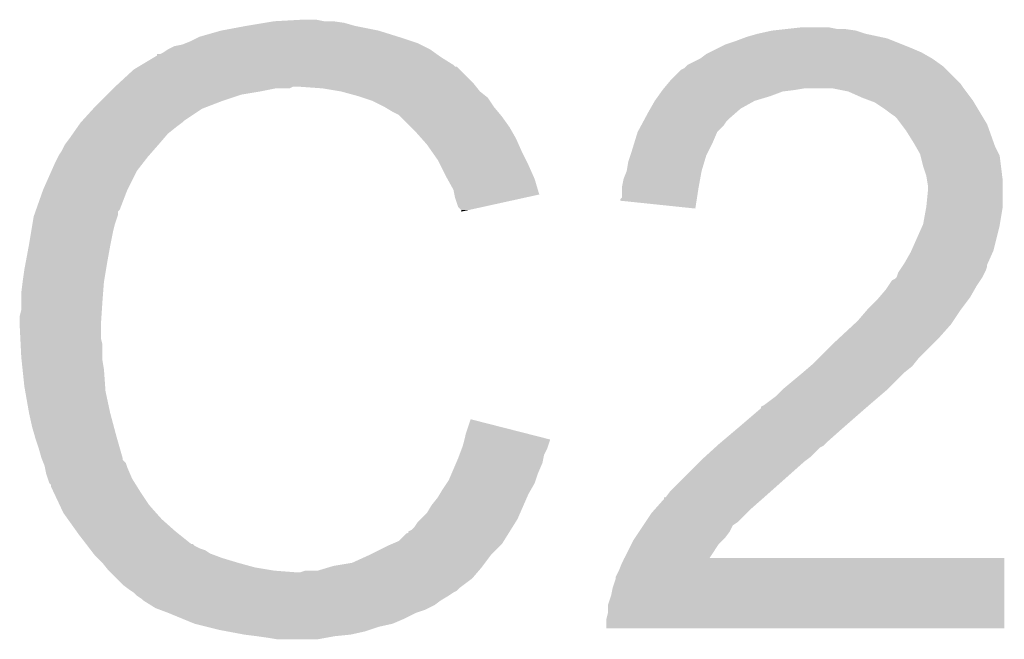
# Model space of a CAD drawing. Extents: x -0.05 to 0.95, y -0.15 to 1.54.
# Tile 36 of 44: x 0.438 to 0.5011, y 1.2964 to 1.3361. Entities that reach past the tile are written whole.
import ezdxf

# ---------------------------------------------------------------- set-up
doc = ezdxf.new("R2010")
doc.units = 0
doc.layers.add('HOD_CAP_2_CLICK_V101_GTO', color=14, linetype='CONTINUOUS')

msp = doc.modelspace()

# ---------------------------------------------------------------- linework, layer by layer
at = {"layer": 'HOD_CAP_2_CLICK_V101_GTO'}
for points in [[(0.4525, 1.3357), (0.4537, 1.3359), (0.4595, 1.3357), (0.4588, 1.3359)], [(0.4537, 1.3359), (0.4543, 1.336), (0.4588, 1.3359), (0.4581, 1.336)], [(0.4543, 1.336), (0.4561, 1.3361), (0.4575, 1.336), (0.457, 1.3361)], [(0.4495, 1.335), (0.4509, 1.3354), (0.46228, 1.335), (0.461, 1.3354)], [(0.4509, 1.3354), (0.4525, 1.3357), (0.461, 1.3354), (0.4595, 1.3357)], [(0.4846, 1.335), (0.4853, 1.3352), (0.493134, 1.335), (0.4922, 1.3352)], [(0.4853, 1.3352), (0.4862, 1.3354), (0.4922, 1.3352), (0.4916, 1.3354)], [(0.4862, 1.3354), (0.4871, 1.3355), (0.4916, 1.3354), (0.4909, 1.3355)], [(0.4871, 1.3355), (0.488, 1.3356), (0.4904, 1.3355), (0.4899, 1.3356)], [(0.4484, 1.3345), (0.44865, 1.3346), (0.4637, 1.3345), (0.4635, 1.3346)], [(0.44865, 1.3346), (0.4489, 1.3347), (0.4635, 1.3346), (0.4632, 1.3347)], [(0.4489, 1.3347), (0.4493, 1.3349), (0.4632, 1.3347), (0.4626, 1.3349)], [(0.4493, 1.3349), (0.4495, 1.335), (0.4626, 1.3349), (0.46228, 1.335)], [(0.4832, 1.3345), (0.4838, 1.3347), (0.4946, 1.3345), (0.4941, 1.3347)], [(0.4838, 1.3347), (0.484333, 1.3349), (0.4941, 1.3347), (0.4936, 1.3349)], [(0.484333, 1.3349), (0.4846, 1.335), (0.4936, 1.3349), (0.493134, 1.335)], [(0.447, 1.3339), (0.4472, 1.334), (0.46472, 1.3339), (0.46458, 1.334)], [(0.4472, 1.334), (0.4475, 1.3342), (0.46458, 1.334), (0.4643, 1.3342)], [(0.4475, 1.3342), (0.4479, 1.3344), (0.4643, 1.3342), (0.4639, 1.3344)], [(0.4479, 1.3344), (0.4484, 1.3345), (0.4639, 1.3344), (0.4637, 1.3345)], [(0.482, 1.3339), (0.4822, 1.334), (0.495975, 1.3339), (0.4958, 1.334)], [(0.4822, 1.334), (0.4828, 1.3343), (0.4958, 1.334), (0.4951, 1.3343)], [(0.4828, 1.3343), (0.4832, 1.3345), (0.4951, 1.3343), (0.4946, 1.3345)], [(0.4458, 1.3332), (0.446633, 1.3337), (0.4658, 1.3332), (0.465, 1.3337)], [(0.446633, 1.3337), (0.4468, 1.3338), (0.465, 1.3337), (0.464859, 1.3338)], [(0.4468, 1.3338), (0.446801, 1.3339), (0.464859, 1.3338), (0.46472, 1.3339)], [(0.4808, 1.3332), (0.4816, 1.3336), (0.49706, 1.3332), (0.4965, 1.3336)], [(0.4816, 1.3336), (0.482, 1.3339), (0.4965, 1.3336), (0.495975, 1.3339)], [(0.444325, 1.332), (0.4453, 1.3329), (0.4671, 1.332), (0.4662, 1.3329)], [(0.4453, 1.3329), (0.445633, 1.3331), (0.4662, 1.3329), (0.466, 1.3331)], [(0.445633, 1.3331), (0.4458, 1.3332), (0.4659, 1.3331), (0.4658, 1.3332)], [(0.445633, 1.3331), (0.445633, 1.3331), (0.466, 1.3331), (0.4659, 1.3331)], [(0.4797, 1.3322), (0.4804, 1.3329), (0.4981, 1.3322), (0.4974, 1.3329)], [(0.4804, 1.3329), (0.4806, 1.333), (0.4974, 1.3329), (0.4973, 1.333)], [(0.4806, 1.333), (0.4807, 1.3331), (0.4973, 1.333), (0.4972, 1.3331)], [(0.4807, 1.3331), (0.4808, 1.3332), (0.4972, 1.3331), (0.49706, 1.3332)], [(0.479533, 1.332), (0.4797, 1.3322), (0.4983, 1.332), (0.4981, 1.3322)], [(0.4436, 1.3313), (0.4438, 1.3315), (0.4522, 1.3313), (0.4534, 1.3315)], [(0.4438, 1.3315), (0.444, 1.3317), (0.4534, 1.3315), (0.4544, 1.3317)], [(0.444, 1.3317), (0.444108, 1.3318), (0.4553, 1.3317), (0.4555, 1.3318)], [(0.444108, 1.3318), (0.444325, 1.332), (0.46726, 1.3318), (0.4671, 1.332)], [(0.444108, 1.3318), (0.444108, 1.3318), (0.4555, 1.3318), (0.456, 1.3318)], [(0.4574, 1.3317), (0.456, 1.3318), (0.46734, 1.3317), (0.46726, 1.3318)], [(0.4586, 1.3315), (0.4574, 1.3317), (0.4675, 1.3315), (0.46734, 1.3317)], [(0.4597, 1.3312), (0.4586, 1.3315), (0.467875, 1.3312), (0.4675, 1.3315)], [(0.478914, 1.3312), (0.479129, 1.3315), (0.4861, 1.3312), (0.4869, 1.3315)], [(0.479129, 1.3315), (0.4792, 1.3316), (0.4869, 1.3315), (0.4877, 1.3316)], [(0.4792, 1.3316), (0.479283, 1.3317), (0.4877, 1.3316), (0.4883, 1.3317)], [(0.479283, 1.3317), (0.479533, 1.332), (0.4985, 1.3317), (0.4983, 1.332)], [(0.4911, 1.3315), (0.4901, 1.3317), (0.49865, 1.3315), (0.4985, 1.3317)], [(0.492, 1.3311), (0.4911, 1.3315), (0.49895, 1.3311), (0.49865, 1.3315)], [(0.4429, 1.3306), (0.4432, 1.3309), (0.45022, 1.3306), (0.451, 1.3309)], [(0.4432, 1.3309), (0.4436, 1.3313), (0.451, 1.3309), (0.4522, 1.3313)], [(0.46, 1.3311), (0.4597, 1.3312), (0.468, 1.3311), (0.467875, 1.3312)], [(0.4606, 1.3309), (0.46, 1.3311), (0.468133, 1.3309), (0.468, 1.3311)], [(0.4614, 1.3305), (0.4606, 1.3309), (0.4684, 1.3305), (0.468133, 1.3309)], [(0.478414, 1.3304), (0.4787, 1.3309), (0.4842, 1.3304), (0.4851, 1.3309)], [(0.4787, 1.3309), (0.478914, 1.3312), (0.4851, 1.3309), (0.4861, 1.3312)], [(0.492534, 1.3309), (0.492, 1.3311), (0.4991, 1.3309), (0.49895, 1.3311)], [(0.4928, 1.3308), (0.492534, 1.3309), (0.49916, 1.3308), (0.4991, 1.3309)], [(0.4934, 1.3304), (0.4928, 1.3308), (0.4994, 1.3304), (0.49916, 1.3308)], [(0.441991, 1.3296), (0.442718, 1.3304), (0.4485, 1.3296), (0.4497, 1.3304)], [(0.442718, 1.3304), (0.4429, 1.3306), (0.4497, 1.3304), (0.45022, 1.3306)], [(0.4619, 1.3302), (0.4614, 1.3305), (0.46865, 1.3302), (0.4684, 1.3305)], [(0.4623, 1.33), (0.4619, 1.3302), (0.468817, 1.33), (0.46865, 1.3302)], [(0.478031, 1.3297), (0.4783, 1.3302), (0.4834, 1.3297), (0.483971, 1.3302)], [(0.4783, 1.3302), (0.478414, 1.3304), (0.483971, 1.3302), (0.4842, 1.3304)], [(0.4938, 1.3301), (0.4934, 1.3304), (0.49958, 1.3301), (0.4994, 1.3304)], [(0.4419, 1.3295), (0.441991, 1.3296), (0.4484, 1.3295), (0.4485, 1.3296)], [(0.4624, 1.3299), (0.4623, 1.33), (0.4689, 1.3299), (0.468817, 1.33)], [(0.4631, 1.3292), (0.4624, 1.3299), (0.4694, 1.3292), (0.4689, 1.3299)], [(0.477815, 1.3293), (0.477977, 1.3296), (0.4831, 1.3293), (0.4833, 1.3296)], [(0.477977, 1.3296), (0.478031, 1.3297), (0.4833, 1.3296), (0.4834, 1.3297)], [(0.4941, 1.3299), (0.4938, 1.3301), (0.4997, 1.3299), (0.49958, 1.3301)], [(0.4942, 1.3298), (0.4941, 1.3299), (0.49976, 1.3298), (0.4997, 1.3299)], [(0.4945, 1.3294), (0.4942, 1.3298), (0.5, 1.3294), (0.49976, 1.3298)], [(0.44141, 1.3288), (0.44169, 1.3292), (0.4475, 1.3288), (0.448, 1.3292)], [(0.44169, 1.3292), (0.4419, 1.3295), (0.448, 1.3292), (0.4484, 1.3295)], [(0.4633, 1.329), (0.4631, 1.3292), (0.469514, 1.329), (0.4694, 1.3292)], [(0.463745, 1.3285), (0.4633, 1.329), (0.4698, 1.3285), (0.469514, 1.329)], [(0.477385, 1.3282), (0.4776, 1.3289), (0.4824, 1.3282), (0.4827, 1.3289)], [(0.4776, 1.3289), (0.477815, 1.3293), (0.4827, 1.3289), (0.4831, 1.3293)], [(0.4948, 1.329), (0.4945, 1.3294), (0.500143, 1.329), (0.5, 1.3294)], [(0.4953, 1.3282), (0.4948, 1.329), (0.500429, 1.3282), (0.500143, 1.329)], [(0.4409, 1.3281), (0.4412, 1.3285), (0.4469, 1.3281), (0.447243, 1.3285)], [(0.4412, 1.3285), (0.44141, 1.3288), (0.447243, 1.3285), (0.4475, 1.3288)], [(0.4641, 1.3281), (0.463745, 1.3285), (0.469978, 1.3281), (0.4698, 1.3285)], [(0.4405, 1.3274), (0.4407, 1.3277), (0.446288, 1.3274), (0.44655, 1.3277)], [(0.4407, 1.3277), (0.4409, 1.3281), (0.44655, 1.3277), (0.4469, 1.3281)], [(0.46445, 1.3276), (0.4641, 1.3281), (0.4702, 1.3276), (0.469978, 1.3281)], [(0.4772, 1.3276), (0.477385, 1.3282), (0.4821, 1.3276), (0.4824, 1.3282)], [(0.495414, 1.328), (0.4953, 1.3282), (0.5005, 1.328), (0.500429, 1.3282)], [(0.4957, 1.3275), (0.495414, 1.328), (0.50075, 1.3275), (0.5005, 1.328)], [(0.440033, 1.3264), (0.4403, 1.327), (0.4455, 1.3264), (0.445967, 1.327)], [(0.4403, 1.327), (0.44045, 1.3273), (0.445967, 1.327), (0.4462, 1.3273)], [(0.44045, 1.3273), (0.4405, 1.3274), (0.4462, 1.3273), (0.446288, 1.3274)], [(0.4648, 1.3271), (0.46445, 1.3276), (0.47045, 1.3271), (0.4702, 1.3276)], [(0.46495, 1.3268), (0.4648, 1.3271), (0.4706, 1.3268), (0.47045, 1.3271)], [(0.4769, 1.3264), (0.477, 1.327), (0.4817, 1.3264), (0.48188, 1.327)], [(0.477, 1.327), (0.477133, 1.3274), (0.48188, 1.327), (0.482, 1.3274)], [(0.477133, 1.3274), (0.4772, 1.3276), (0.482, 1.3274), (0.4821, 1.3276)], [(0.495725, 1.3274), (0.4957, 1.3275), (0.5008, 1.3274), (0.50075, 1.3275)], [(0.4959, 1.3267), (0.495725, 1.3274), (0.500888, 1.3267), (0.5008, 1.3274)], [(0.4395, 1.3252), (0.440033, 1.3264), (0.4449, 1.3252), (0.4455, 1.3264)], [(0.4653, 1.3261), (0.46495, 1.3268), (0.470911, 1.3261), (0.4706, 1.3268)], [(0.4767, 1.3259), (0.4769, 1.3264), (0.481609, 1.3259), (0.4817, 1.3264)], [(0.4961, 1.3261), (0.4959, 1.3267), (0.500962, 1.3261), (0.500888, 1.3267)], [(0.465411, 1.3259), (0.4653, 1.3261), (0.471, 1.3259), (0.470911, 1.3261)], [(0.4658, 1.3252), (0.465411, 1.3259), (0.471209, 1.3252), (0.471, 1.3259)], [(0.4766, 1.3254), (0.4767, 1.3259), (0.481518, 1.3254), (0.481609, 1.3259)], [(0.49615, 1.3258), (0.4961, 1.3261), (0.501, 1.3258), (0.500962, 1.3261)], [(0.4962, 1.3255), (0.49615, 1.3258), (0.501, 1.3255), (0.501, 1.3258)], [(0.439041, 1.3239), (0.4395, 1.3252), (0.4444, 1.3239), (0.4449, 1.3252)], [(0.46586, 1.3249), (0.4658, 1.3252), (0.471299, 1.3249), (0.471209, 1.3252)], [(0.4766, 1.3253), (0.4766, 1.3254), (0.4815, 1.3253), (0.481518, 1.3254)], [(0.4766, 1.3247), (0.4766, 1.3253), (0.481407, 1.3247), (0.4815, 1.3253)], [(0.4962, 1.3251), (0.4962, 1.3255), (0.501, 1.3251), (0.501, 1.3255)], [(0.4659, 1.3247), (0.46586, 1.3249), (0.47039, 1.3247), (0.471299, 1.3249)], [(0.4661, 1.3241), (0.4659, 1.3247), (0.467661, 1.3241), (0.47039, 1.3247)], [(0.4765, 1.3246), (0.4766, 1.3247), (0.481392, 1.3246), (0.481407, 1.3247)], [(0.4765, 1.324501), (0.4765, 1.3246), (0.481376, 1.324501), (0.481392, 1.3246)], [(0.481299, 1.324), (0.4765, 1.324501), (0.481299, 1.324), (0.481376, 1.324501)], [(0.4961, 1.3241), (0.4962, 1.3251), (0.501, 1.3241), (0.501, 1.3251)], [(0.439006, 1.3238), (0.439041, 1.3239), (0.4443, 1.3238), (0.4444, 1.3239)], [(0.4663, 1.3239), (0.4661, 1.3241), (0.466751, 1.3239), (0.467661, 1.3241)], [(0.4663, 1.323801), (0.4663, 1.3239), (0.4663, 1.323801), (0.466751, 1.3239)], [(0.4959, 1.323), (0.4961, 1.3241), (0.500817, 1.323), (0.501, 1.3241)], [(0.438817, 1.323), (0.4389, 1.3235), (0.4441, 1.323), (0.444267, 1.3235)], [(0.4389, 1.3235), (0.438935, 1.3236), (0.444267, 1.3235), (0.4443, 1.3236)], [(0.438935, 1.3236), (0.439006, 1.3238), (0.4443, 1.3236), (0.4443, 1.3238)], [(0.4386, 1.3217), (0.43875, 1.3226), (0.44382, 1.3217), (0.444, 1.3226)], [(0.43875, 1.3226), (0.438817, 1.323), (0.444, 1.3226), (0.4441, 1.323)], [(0.495144, 1.3213), (0.495856, 1.3229), (0.5004, 1.3213), (0.5008, 1.3229)], [(0.495856, 1.3229), (0.4959, 1.323), (0.5008, 1.3229), (0.500817, 1.323)], [(0.438375, 1.3205), (0.438581, 1.3216), (0.4436, 1.3205), (0.4438, 1.3216)], [(0.438581, 1.3216), (0.4386, 1.3217), (0.4438, 1.3216), (0.44382, 1.3217)], [(0.4947, 1.3205), (0.4951, 1.3212), (0.500044, 1.3205), (0.500356, 1.3212)], [(0.4951, 1.3212), (0.495144, 1.3213), (0.500356, 1.3212), (0.5004, 1.3213)], [(0.4382, 1.3194), (0.4383, 1.3201), (0.443417, 1.3194), (0.443533, 1.3201)], [(0.4383, 1.3201), (0.438375, 1.3205), (0.443533, 1.3201), (0.4436, 1.3205)], [(0.494367, 1.32), (0.494567, 1.3203), (0.4999, 1.32), (0.5, 1.3203)], [(0.494567, 1.3203), (0.494633, 1.3204), (0.5, 1.3203), (0.5, 1.3204)], [(0.494633, 1.3204), (0.4947, 1.3205), (0.5, 1.3204), (0.500044, 1.3205)], [(0.4939, 1.3194), (0.4941, 1.3195), (0.499567, 1.3194), (0.499633, 1.3195)], [(0.4941, 1.3195), (0.4942, 1.3196), (0.499633, 1.3195), (0.4997, 1.3196)], [(0.4942, 1.3196), (0.4943, 1.3199), (0.4997, 1.3196), (0.49985, 1.3199)], [(0.4943, 1.3199), (0.494367, 1.32), (0.49985, 1.3199), (0.4999, 1.32)], [(0.4381, 1.3186), (0.438188, 1.3193), (0.443346, 1.3186), (0.4434, 1.3193)], [(0.438188, 1.3193), (0.4382, 1.3194), (0.4434, 1.3193), (0.443417, 1.3194)], [(0.493071, 1.3183), (0.4935, 1.3188), (0.4989, 1.3183), (0.499186, 1.3188)], [(0.4935, 1.3188), (0.493633, 1.319), (0.499186, 1.3188), (0.4993, 1.319)], [(0.493633, 1.319), (0.4939, 1.3194), (0.4993, 1.319), (0.499567, 1.3194)], [(0.4381, 1.318), (0.4381, 1.3186), (0.4433, 1.318), (0.443346, 1.3186)], [(0.4929, 1.3181), (0.493071, 1.3183), (0.49875, 1.3181), (0.4989, 1.3183)], [(0.4381, 1.3175), (0.4381, 1.318), (0.443267, 1.3175), (0.4433, 1.318)], [(0.4923, 1.3175), (0.4929, 1.3181), (0.4983, 1.3175), (0.49875, 1.3181)], [(0.438, 1.3171), (0.4381, 1.3175), (0.44324, 1.3171), (0.443267, 1.3175)], [(0.438, 1.3165), (0.438, 1.3171), (0.4432, 1.3165), (0.44324, 1.3171)], [(0.4917, 1.3168), (0.4923, 1.3175), (0.497833, 1.3168), (0.4983, 1.3175)], [(0.43804, 1.3157), (0.438, 1.3165), (0.4432, 1.3157), (0.4432, 1.3165)], [(0.490515, 1.3157), (0.491485, 1.3166), (0.4969, 1.3157), (0.4977, 1.3166)], [(0.491485, 1.3166), (0.4917, 1.3168), (0.4977, 1.3166), (0.497833, 1.3168)], [(0.43806, 1.3153), (0.43804, 1.3157), (0.4433, 1.3153), (0.4432, 1.3157)], [(0.4903, 1.3155), (0.490515, 1.3157), (0.4967, 1.3155), (0.4969, 1.3157)], [(0.4381, 1.3145), (0.43806, 1.3153), (0.4433, 1.3145), (0.4433, 1.3153)], [(0.4892, 1.3144), (0.4903, 1.3155), (0.4956, 1.3144), (0.4967, 1.3155)], [(0.438121, 1.3143), (0.4381, 1.3145), (0.4433, 1.3143), (0.4433, 1.3145)], [(0.4889, 1.3141), (0.4892, 1.3144), (0.49536, 1.3141), (0.4956, 1.3144)], [(0.438184, 1.3137), (0.438121, 1.3143), (0.4434, 1.3137), (0.4433, 1.3143)], [(0.4882, 1.3135), (0.488667, 1.3139), (0.4947, 1.3135), (0.4952, 1.3139)], [(0.488667, 1.3139), (0.4889, 1.3141), (0.4952, 1.3139), (0.49536, 1.3141)], [(0.4383, 1.3126), (0.438184, 1.3137), (0.443479, 1.3126), (0.4434, 1.3137)], [(0.487, 1.3125), (0.4882, 1.3135), (0.4937, 1.3125), (0.4947, 1.3135)], [(0.438353, 1.3123), (0.4383, 1.3126), (0.4435, 1.3123), (0.443479, 1.3126)], [(0.4869, 1.3124), (0.487, 1.3125), (0.4936, 1.3124), (0.4937, 1.3125)], [(0.4386, 1.3109), (0.438353, 1.3123), (0.4438, 1.3109), (0.4435, 1.3123)], [(0.4857, 1.3114), (0.4865, 1.312), (0.492433, 1.3114), (0.493133, 1.312)], [(0.4865, 1.312), (0.4869, 1.3124), (0.493133, 1.312), (0.4936, 1.3124)], [(0.4855, 1.3112), (0.485501, 1.3113), (0.4922, 1.3112), (0.492317, 1.3113)], [(0.485501, 1.3113), (0.4857, 1.3114), (0.492317, 1.3113), (0.492433, 1.3114)], [(0.4388, 1.31), (0.4386, 1.3109), (0.44404, 1.31), (0.4438, 1.3109)], [(0.4841, 1.31), (0.4855, 1.3112), (0.490829, 1.31), (0.4922, 1.3112)], [(0.438972, 1.3094), (0.4388, 1.31), (0.4442, 1.3094), (0.44404, 1.31)], [(0.4666, 1.3096), (0.466901, 1.3105), (0.470429, 1.3096), (0.466901, 1.3105)], [(0.483864, 1.3098), (0.4841, 1.31), (0.4906, 1.3098), (0.490829, 1.31)], [(0.439, 1.3093), (0.438972, 1.3094), (0.444229, 1.3093), (0.4442, 1.3094)], [(0.4665, 1.309199), (0.4666, 1.3096), (0.472, 1.309199), (0.470429, 1.3096)], [(0.482918, 1.309), (0.483864, 1.3098), (0.4897, 1.309), (0.4906, 1.3098)], [(0.4392, 1.3087), (0.439, 1.3093), (0.4444, 1.3087), (0.444229, 1.3093)], [(0.4394, 1.308), (0.4392, 1.3087), (0.4446, 1.308), (0.4444, 1.3087)], [(0.466325, 1.3086), (0.4664, 1.3088), (0.4718, 1.3086), (0.471867, 1.3088)], [(0.4664, 1.3088), (0.4665, 1.309199), (0.471867, 1.3088), (0.472, 1.309199)], [(0.48192, 1.3081), (0.48258, 1.3087), (0.4887, 1.3081), (0.4893, 1.3087)], [(0.48258, 1.3087), (0.48269, 1.3088), (0.4893, 1.3087), (0.4895, 1.3088)], [(0.48269, 1.3088), (0.4828, 1.3089), (0.4895, 1.3088), (0.4896, 1.3089)], [(0.4828, 1.3089), (0.482918, 1.309), (0.4896, 1.3089), (0.4897, 1.309)], [(0.4661, 1.308), (0.466175, 1.3082), (0.47156, 1.308), (0.4716, 1.3082)], [(0.466175, 1.3082), (0.466325, 1.3086), (0.4716, 1.3082), (0.4718, 1.3086)], [(0.4817, 1.3079), (0.48192, 1.3081), (0.488433, 1.3079), (0.4887, 1.3081)], [(0.43944, 1.3079), (0.4394, 1.308), (0.4446, 1.3079), (0.4446, 1.308)], [(0.43952, 1.3077), (0.43944, 1.3079), (0.4448, 1.3077), (0.4446, 1.3079)], [(0.4396, 1.3075), (0.43952, 1.3077), (0.444867, 1.3075), (0.4448, 1.3077)], [(0.43962, 1.3074), (0.4396, 1.3075), (0.4449, 1.3074), (0.444867, 1.3075)], [(0.465671, 1.307), (0.465971, 1.3077), (0.4712, 1.307), (0.4715, 1.3077)], [(0.465971, 1.3077), (0.4661, 1.308), (0.4715, 1.3077), (0.47156, 1.308)], [(0.4797, 1.3059), (0.4816, 1.3078), (0.486162, 1.3059), (0.4883, 1.3078)], [(0.4816, 1.3078), (0.4817, 1.3079), (0.4883, 1.3078), (0.488433, 1.3079)], [(0.4397, 1.307), (0.43962, 1.3074), (0.445072, 1.307), (0.4449, 1.3074)], [(0.4398, 1.3067), (0.4397, 1.307), (0.4452, 1.3067), (0.445072, 1.307)], [(0.4655, 1.3066), (0.465671, 1.307), (0.471067, 1.3066), (0.4712, 1.307)], [(0.4399, 1.3064), (0.4398, 1.3067), (0.445387, 1.3064), (0.4452, 1.3067)], [(0.44, 1.3063), (0.4399, 1.3064), (0.44545, 1.3063), (0.445387, 1.3064)], [(0.44, 1.3062), (0.44, 1.3063), (0.445512, 1.3062), (0.44545, 1.3063)], [(0.440141, 1.3059), (0.44, 1.3062), (0.4457, 1.3059), (0.445512, 1.3062)], [(0.4651, 1.306), (0.465367, 1.3064), (0.470771, 1.306), (0.471, 1.3064)], [(0.465367, 1.3064), (0.4655, 1.3066), (0.471, 1.3064), (0.471067, 1.3066)], [(0.440565, 1.305), (0.440141, 1.3059), (0.4463, 1.305), (0.4457, 1.3059)], [(0.4648, 1.3055), (0.46492, 1.3057), (0.470513, 1.3055), (0.4706, 1.3057)], [(0.46492, 1.3057), (0.4651, 1.306), (0.4706, 1.3057), (0.470771, 1.306)], [(0.4794, 1.3055), (0.4797, 1.3059), (0.485713, 1.3055), (0.486162, 1.3059)], [(0.4408, 1.3045), (0.440565, 1.305), (0.446744, 1.3045), (0.4463, 1.305)], [(0.4641, 1.3045), (0.4644, 1.305), (0.470075, 1.3045), (0.470294, 1.305)], [(0.4644, 1.305), (0.4648, 1.3055), (0.470294, 1.305), (0.470513, 1.3055)], [(0.478678, 1.3047), (0.4793, 1.3054), (0.4848, 1.3047), (0.4856, 1.3054)], [(0.4793, 1.3054), (0.479301, 1.3055), (0.4856, 1.3054), (0.485712, 1.3055)], [(0.479301, 1.3055), (0.4794, 1.3055), (0.485712, 1.3055), (0.485713, 1.3055)], [(0.441086, 1.3041), (0.4408, 1.3045), (0.4471, 1.3041), (0.446744, 1.3045)], [(0.4637, 1.3041), (0.4641, 1.3045), (0.4699, 1.3041), (0.470075, 1.3045)], [(0.4781, 1.3039), (0.4785, 1.3045), (0.484, 1.3039), (0.4846, 1.3045)], [(0.4785, 1.3045), (0.478678, 1.3047), (0.4846, 1.3045), (0.4848, 1.3047)], [(0.441657, 1.3033), (0.441086, 1.3041), (0.448, 1.3033), (0.4471, 1.3041)], [(0.4633, 1.3036), (0.4635, 1.3039), (0.469587, 1.3036), (0.469775, 1.3039)], [(0.4635, 1.3039), (0.4637, 1.3041), (0.469775, 1.3039), (0.4699, 1.3041)], [(0.4777, 1.3033), (0.477967, 1.3037), (0.4835, 1.3033), (0.4837, 1.3037)], [(0.477967, 1.3037), (0.4781, 1.3039), (0.4837, 1.3037), (0.484, 1.3039)], [(0.4418, 1.3031), (0.441657, 1.3033), (0.44825, 1.3031), (0.448, 1.3033)], [(0.442262, 1.3025), (0.4418, 1.3031), (0.449, 1.3025), (0.44825, 1.3031)], [(0.4623, 1.3027), (0.4628, 1.3032), (0.469025, 1.3027), (0.469337, 1.3032)], [(0.4628, 1.3032), (0.4629, 1.303201), (0.469337, 1.3032), (0.469338, 1.303201)], [(0.4629, 1.303201), (0.462901, 1.3033), (0.469338, 1.303201), (0.4694, 1.3033)], [(0.462901, 1.3033), (0.4631, 1.3034), (0.4694, 1.3033), (0.469462, 1.3034)], [(0.4631, 1.3034), (0.4633, 1.3036), (0.469462, 1.3034), (0.469587, 1.3036)], [(0.477433, 1.3029), (0.4777, 1.3033), (0.4832, 1.3029), (0.4835, 1.3033)], [(0.442339, 1.3024), (0.442262, 1.3025), (0.4492, 1.3024), (0.4491, 1.3025)], [(0.442262, 1.3025), (0.442262, 1.3025), (0.4491, 1.3025), (0.449, 1.3025)], [(0.442492, 1.3022), (0.442339, 1.3024), (0.4496, 1.3022), (0.4492, 1.3024)], [(0.4604, 1.3018), (0.4616, 1.3024), (0.4682, 1.3018), (0.4688, 1.3024)], [(0.4616, 1.3024), (0.461833, 1.3025), (0.4688, 1.3024), (0.4689, 1.3025)], [(0.461833, 1.3025), (0.4623, 1.3027), (0.4689, 1.3025), (0.469025, 1.3027)], [(0.47675, 1.3016), (0.4772, 1.3025), (0.482202, 1.3016), (0.4828, 1.3025)], [(0.4772, 1.3025), (0.4773, 1.3027), (0.4828, 1.3025), (0.483, 1.3027)], [(0.4773, 1.3027), (0.477433, 1.3029), (0.483, 1.3027), (0.4832, 1.3029)], [(0.442569, 1.3021), (0.442492, 1.3022), (0.4499, 1.3021), (0.4496, 1.3022)], [(0.442723, 1.3019), (0.442569, 1.3021), (0.4502, 1.3019), (0.4499, 1.3021)], [(0.4428, 1.3018), (0.442723, 1.3019), (0.450466, 1.3018), (0.4502, 1.3019)], [(0.443, 1.3016), (0.4428, 1.3018), (0.451, 1.3016), (0.450466, 1.3018)], [(0.4593, 1.3013), (0.4604, 1.3018), (0.467825, 1.3013), (0.4682, 1.3018)], [(0.4433, 1.3013), (0.443, 1.3016), (0.452, 1.3013), (0.451, 1.3016)], [(0.44354, 1.301), (0.4433, 1.3013), (0.4531, 1.301), (0.452, 1.3013)], [(0.4581, 1.3011), (0.4593, 1.3013), (0.467675, 1.3011), (0.467825, 1.3013)], [(0.4764, 1.3008), (0.4766, 1.3013), (0.5011, 1.3008), (0.5011, 1.3013)], [(0.4766, 1.3013), (0.476749, 1.301599), (0.5011, 1.3013), (0.5011, 1.301599)], [(0.476749, 1.301599), (0.47675, 1.3016), (0.5011, 1.301599), (0.482202, 1.3016)], [(0.4437, 1.3008), (0.44354, 1.301), (0.4543, 1.3008), (0.4531, 1.301)], [(0.4438, 1.3007), (0.4437, 1.3008), (0.4556, 1.3007), (0.4543, 1.3008)], [(0.4442, 1.3003), (0.4438, 1.3007), (0.467, 1.3003), (0.467343, 1.3007)], [(0.456, 1.3007), (0.4563, 1.3008), (0.467343, 1.3007), (0.467429, 1.3008)], [(0.4571, 1.3008), (0.457767, 1.301), (0.467429, 1.3008), (0.4676, 1.301)], [(0.457767, 1.301), (0.4581, 1.3011), (0.4676, 1.301), (0.467675, 1.3011)], [(0.4762, 1.3004), (0.4764, 1.3008), (0.5011, 1.3004), (0.5011, 1.3008)], [(0.4446, 1.2999), (0.4442, 1.3003), (0.466467, 1.2999), (0.467, 1.3003)], [(0.444867, 1.2997), (0.4446, 1.2999), (0.4662, 1.2997), (0.466467, 1.2999)], [(0.476, 1.2997), (0.4762, 1.3003), (0.5011, 1.2997), (0.5011, 1.3003)], [(0.4762, 1.3003), (0.4762, 1.3004), (0.5011, 1.3003), (0.5011, 1.3004)], [(0.445, 1.2996), (0.444867, 1.2997), (0.4661, 1.2996), (0.4662, 1.2997)], [(0.44515, 1.2995), (0.445, 1.2996), (0.466, 1.2995), (0.4661, 1.2996)], [(0.4453, 1.2994), (0.44515, 1.2995), (0.4658, 1.2994), (0.466, 1.2995)], [(0.4455, 1.2992), (0.4453, 1.2994), (0.4655, 1.2992), (0.4658, 1.2994)], [(0.4759, 1.2992), (0.476, 1.2997), (0.5011, 1.2992), (0.5011, 1.2997)], [(0.4458, 1.299), (0.4455, 1.2992), (0.465167, 1.299), (0.4655, 1.2992)], [(0.4459, 1.2989), (0.4458, 1.299), (0.465, 1.2989), (0.465167, 1.299)], [(0.44638, 1.2986), (0.4459, 1.2989), (0.4646, 1.2986), (0.465, 1.2989)], [(0.4467, 1.2984), (0.44638, 1.2986), (0.4642, 1.2984), (0.4646, 1.2986)], [(0.4757, 1.2986), (0.4759, 1.2992), (0.501099, 1.2986), (0.5011, 1.2992)], [(0.4757, 1.2981), (0.4757, 1.2986), (0.501099, 1.2981), (0.501099, 1.2986)], [(0.446967, 1.2983), (0.4467, 1.2984), (0.464, 1.2983), (0.4642, 1.2984)], [(0.4475, 1.2981), (0.446967, 1.2983), (0.4634, 1.2981), (0.464, 1.2983)], [(0.448472, 1.2977), (0.4475, 1.2981), (0.4626, 1.2977), (0.4634, 1.2981)], [(0.4756, 1.2977), (0.4757, 1.2981), (0.501099, 1.2977), (0.501099, 1.2981)], [(0.4492, 1.2974), (0.448472, 1.2977), (0.4619, 1.2974), (0.4626, 1.2977)], [(0.450001, 1.2972), (0.4492, 1.2974), (0.461, 1.2972), (0.4619, 1.2974)], [(0.4756, 1.297101), (0.4756, 1.2977), (0.501099, 1.297101), (0.501099, 1.2977)], [(0.4508, 1.297), (0.450001, 1.2972), (0.4604, 1.297), (0.461, 1.2972)], [(0.451333, 1.2969), (0.4508, 1.297), (0.4601, 1.2969), (0.4604, 1.297)], [(0.4524, 1.2967), (0.451333, 1.2969), (0.4592, 1.2967), (0.4601, 1.2969)], [(0.501099, 1.2971), (0.4756, 1.297101), (0.501099, 1.2971), (0.501099, 1.297101)], [(0.4532, 1.2966), (0.4524, 1.2967), (0.4582, 1.2966), (0.4592, 1.2967)], [(0.4539, 1.2965), (0.4532, 1.2966), (0.45765, 1.2965), (0.4582, 1.2966)], [(0.4545, 1.2964), (0.4539, 1.2965), (0.4571, 1.2964), (0.45765, 1.2965)]]:
    msp.add_solid(points, dxfattribs=at)

doc.saveas('drawing.dxf')
